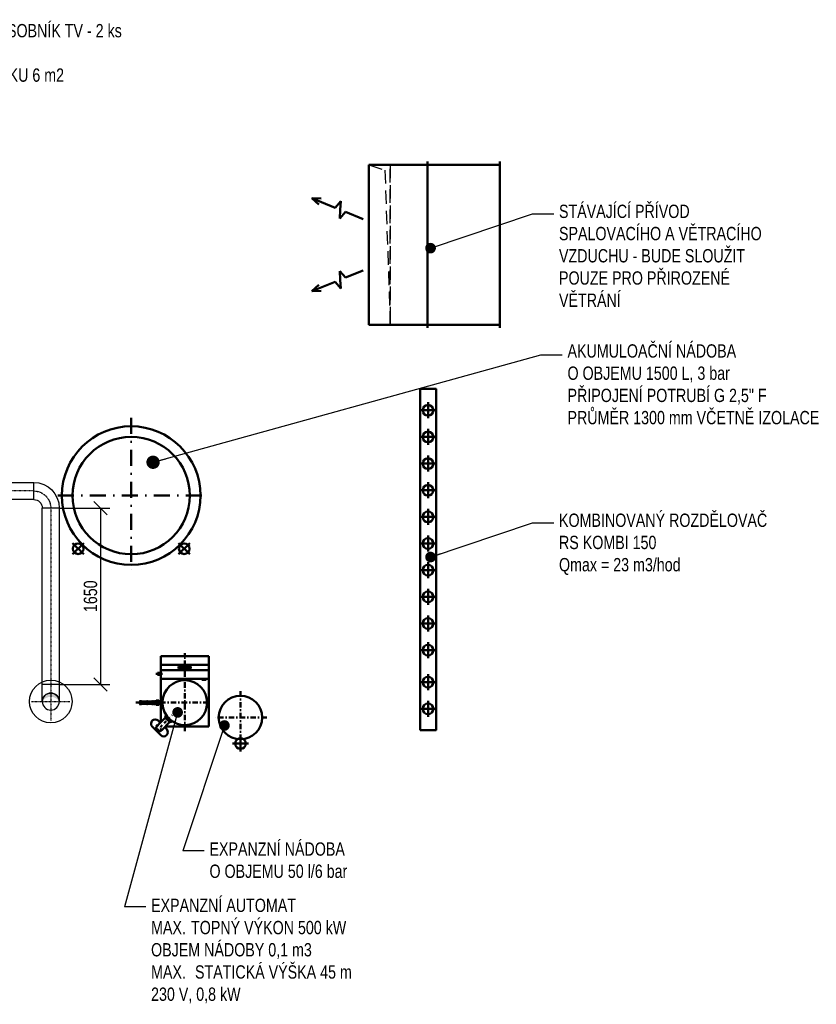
# Model space of a CAD drawing. Header units: millimetres. Extents: x -41881 to 54113, y -9946 to 101810.
# Tile 104 of 105: x -4517 to 2958, y 87414 to 96648. Entities that reach past the tile are written whole.
import ezdxf

# ---------------------------------------------------------------- set-up
doc = ezdxf.new("R2010")
doc.units = ezdxf.units.MM
for name, pattern in [('DASHDOT', [1, 0.5, -0.25, 0, -0.25]), ('DASHED', [19.05, 12.7, -6.35]), ('ČERCHOVANÁX2', [50.8, 25.4, -12.7, 0, -12.7])]:
    doc.linetypes.add(name, pattern=pattern)
for name, color, linetype in [('70', 254, 'Continuous'), ('UT-komin', 2, 'Continuous'), ('UT-koty', 7, 'Continuous')]:
    doc.layers.add(name, color=color, linetype=linetype)
for name, color, linetype, lineweight in [('UT-kotle', 1, 'Continuous', 50), ('UT-sipky', 7, 'Continuous', 50), ('UT-stoupacky', 2, 'Continuous', 50), ('UT-texty_stredni', 7, 'Continuous', 25), ('V-tvarovky_privodni_vzd', 9, 'Continuous', 50)]:
    doc.layers.add(name, color=color, linetype=linetype, lineweight=lineweight)
doc.styles.get("Standard").update_dxf_attribs({"font": 'ic-simplex.shx', "width": 0.8})
doc.dimstyles.new('CADKON', dxfattribs={"dimscale": 50, "dimtxt": 2.5, "dimasz": 2.5, "dimexe": 1.8, "dimexo": 0, "dimgap": 0.6, "dimtad": 1, "dimrnd": 10, "dimtxsty": 'Standard', "dimblk1": 'OBLIQUE', "dimblk2": 'OBLIQUE', "dimsah": 1, "dimcen": 2.5, "dimadec": 1, "dimazin": 2, "dimtfac": 1, "dimtdec": 4, "dimtix": 1, "dimtmove": 2, "dimatfit": 3, "dimldrblk": 'OPEN30', "dimfxl": 5, "dimtfill": 1, "dimtolj": 1, "dimarcsym": 0})

# ---------------------------------------------------------------- blocks, each defined once
blk = doc.blocks.new('*U50', base_point=(0, 750))
at = {"color": 0, "linetype": 'ByBlock', "lineweight": -2, "ltscale": 10}
for p, q in [((0, 1500), (0, 1530)), ((0, 1500), (0, 1500)), ((0, 1500), (550, 1500)), ((0, 1500), (0, 0)), ((550, 1500), (550, 0)), ((0, 0), (0, 0)), ((0, 0), (0, -30)), ((350, 0), (0, 0)), ((550, 0), (350, 0))]:
    blk.add_line(p, q, dxfattribs=at)
at = {"color": 40, "linetype": 'DASHED', "lineweight": 25, "ltscale": 10}
for p, q in [((350, 1500), (350, 0)), ((350, 0), (350, 1500)), ((550, 1500), (400, 1450)), ((400, 1450), (350, 0))]:
    blk.add_line(p, q, dxfattribs=at)
blk = doc.blocks.new('*U51', base_point=(680, 750))
at = {"color": 0, "linetype": 'ByBlock', "lineweight": -2, "ltscale": 10}
for p, q in [((0, 1500), (0, 1530)), ((680, 1500), (0, 1500)), ((0, 1500), (0, 0)), ((680, 1500), (680, 1530)), ((680, 0), (680, 1500)), ((0, 0), (0, -30)), ((0, 0), (680, 0)), ((680, 0), (680, -30))]:
    blk.add_line(p, q, dxfattribs=at)
blk = doc.blocks.new('*U58')
at = {"color": 0, "linetype": 'ByBlock', "lineweight": -2, "ltscale": 10}
for p, q in [((-75, 0), (75, 0)), ((0, 75), (0, -75))]:
    blk.add_line(p, q, dxfattribs=at)
blk.add_circle((0, 0), 50, dxfattribs=at)
blk = doc.blocks.new('*U80')
at = {"color": 0, "linetype": 'ByBlock', "lineweight": -2, "ltscale": 10}
for p, q in [((-75, 0), (75, 0)), ((0, 75), (0, -75))]:
    blk.add_line(p, q, dxfattribs=at)
blk.add_circle((0, 0), 50, dxfattribs=at)
blk = doc.blocks.new('_OBLIQUE')
at = {"color": 0, "linetype": 'ByBlock'}
blk.add_line((-0.5, -0.5), (0.5, 0.5), dxfattribs=at)
blk = doc.blocks.new('*U83', base_point=(620.052934, 76.999998))
at = {"color": 0, "linetype": 'ByBlock', "lineweight": -2, "ltscale": 10}
for p, q in [((278.000029, 76.999998), (304.513255, 153.999998)), ((331.026481, 76.999998), (304.513255, 153.999998)), ((620.052934, 76.999998), (535.879199, 107.513298)), ((100.000029, 76.999998), (278.000029, 76.999998)), ((331.026481, 76.999998), (357.539708, -0.000002)), ((357.539708, -0.000002), (384.052934, 76.999998)), ((384.052934, 76.999998), (620.052934, 76.999998)), ((620.052934, 76.999998), (535.879199, 46.486697))]:
    blk.add_line(p, q, dxfattribs=at)
blk = doc.blocks.new('*U98', base_point=(0, 160))
at = {"color": 0, "linetype": 'ByBlock', "lineweight": -2, "ltscale": 10}
for p, q in [((0, 240), (0, 80)), ((80, 0), (240, 0))]:
    blk.add_line(p, q, dxfattribs=at)
for radius in [240, 80]:
    blk.add_arc((0, 0), radius, 0, 90, dxfattribs=at)
at = {"color": 40, "linetype": 'DASHDOT', "lineweight": 25, "ltscale": 10}
blk.add_arc((0, 0), 160, 0, 90, dxfattribs=at)
blk = doc.blocks.new('*U100', base_point=(0, 80))
at = {"color": 0, "linetype": 'ByBlock', "lineweight": -2, "ltscale": 10}
for p, q in [((0, 160), (1654.69, 160)), ((0, 160), (0, 0)), ((1654.69, 160), (1654.69, 0)), ((1654.69, 0), (0, 0))]:
    blk.add_line(p, q, dxfattribs=at)
at = {"color": 40, "linetype": 'DASHDOT', "lineweight": 25, "ltscale": 10}
blk.add_line((0, 80), (1654.69, 80), dxfattribs=at)
blk = doc.blocks.new('*U101', base_point=(0, 80))
at = {"color": 0, "linetype": 'ByBlock', "lineweight": -2, "ltscale": 10}
for p, q in [((0, 160), (228.65, 160)), ((0, 160), (0, 0)), ((228.65, 160), (228.65, 0)), ((228.65, 0), (0, 0))]:
    blk.add_line(p, q, dxfattribs=at)
at = {"color": 40, "linetype": 'DASHDOT', "lineweight": 25, "ltscale": 10}
blk.add_line((0, 80), (228.65, 80), dxfattribs=at)
blk = doc.blocks.new('*U99', base_point=(0, 80))
at = {"linetype": 'ByBlock', "lineweight": -2, "ltscale": 10}
blk.add_hatch(color=0, dxfattribs=at).paths.add_polyline_path([(160, 160, 0.414214), (80, 80, 0.414214), (160, 0, -0.554248)])
at = {"color": 40, "linetype": 'DASHDOT', "lineweight": 25, "ltscale": 10}
for p, q in [((160, 260), (160, -100)), ((0, 80), (340, 80))]:
    blk.add_line(p, q, dxfattribs=at)
at = {"color": 0, "linetype": 'ByBlock', "lineweight": -2, "ltscale": 10}
for p, q in [((0, 0), (0, 160)), ((160, 160), (0, 160)), ((0, 0), (160, 0))]:
    blk.add_line(p, q, dxfattribs=at)
blk.add_circle((160, 80), 80, dxfattribs=at)
blk.add_arc((160, 80), 80, 90, 270, dxfattribs=at)
blk = doc.blocks.new('*D110')
at = {"layer": 'Defpoints', "color": 0, "transparency": 16777216}
for p in [(-4145.4, 92068), (-4145.4, 90413.3), (-3759.8, 90413.3)]:
    blk.add_point(p, dxfattribs=at)
at = {"layer": 'UT-koty', "color": 0, "lineweight": -2, "ltscale": 10, "transparency": 16777216}
for p, q in [((-4145.4, 92068), (-3669.8, 92068)), ((-3759.8, 92068), (-3759.8, 90413.3)), ((-4145.4, 90413.3), (-3669.8, 90413.3))]:
    blk.add_line(p, q, dxfattribs=at)
at = {"layer": 'UT-koty', "color": 0, "lineweight": -2, "transparency": 16777216, "xscale": 125, "yscale": 125, "zscale": 125}
for p, rotation in [((-3759.8, 92068), 90), ((-3759.8, 90413.3), 270)]:
    blk.add_blockref('_OBLIQUE', p, dxfattribs=dict(at, rotation=rotation))
at = {"layer": 'UT-koty', "color": 0, "ltscale": 10, "transparency": 16777216, "insert": (-3852.3, 91240.7), "char_height": 125, "attachment_point": 5, "rotation": 90, "bg_fill": 3, "box_fill_scale": 1.1, "bg_fill_color": 256, "bg_fill_true_color": 13158600, "bg_fill_transparency": 0}
blk.add_mtext('\\A1;1650', dxfattribs=at)
blk = doc.blocks.new('_Open30')
at = {"color": 0, "lineweight": -2}
for p, q in [((-1, 0.268), (0, 0)), ((0, 0), (-1, -0.268)), ((0, 0), (-1, 0))]:
    blk.add_line(p, q, dxfattribs=at)
blk = doc.blocks.new('*U111')
at = {"color": 0, "linetype": 'ByBlock', "lineweight": -2, "ltscale": 10}
for p, q in [((-75, 0), (75, 0)), ((0, 75), (0, -75))]:
    blk.add_line(p, q, dxfattribs=at)
blk.add_circle((0, 0), 50, dxfattribs=at)

msp = doc.modelspace()

# ---------------------------------------------------------------- linework, layer by layer
at = {"layer": '70', "color": 9}
msp.add_circle((-4225.353, 90253.334), 200, dxfattribs=at)
at = {"layer": 'UT-kotle', "color": 2, "linetype": 'ČERCHOVANÁX2', "ltscale": 2}
for p, q in [((-2968.385, 89976.551), (-2968.385, 90707.164)), ((-2445.344, 90349.956), (-2445.344, 89857.432)), ((-3425.869, 90242.79), (-3174.179, 90242.79)), ((-3383.743, 90266.948), (-3383.743, 90218.632)), ((-2743.385, 90242.79), (-3235.91, 90242.79)), ((-2199.082, 90103.694), (-2691.606, 90103.694))]:
    msp.add_line(p, q, dxfattribs=at)
at = {"layer": 'UT-kotle', "color": 7}
for p, q in [((-2743.385, 90677.79), (-3193.385, 90677.79)), ((-3193.385, 90467.79), (-3193.385, 90677.79)), ((-2743.385, 90597.79), (-3193.385, 90597.79)), ((-2743.385, 90467.79), (-2743.385, 90677.79)), ((-2743.385, 90617.79), (-2743.385, 90591.238)), ((-3239.05, 90512.6), (-3178.385, 90512.6)), ((-3223.899, 90522.6), (-3193.385, 90522.6)), ((-3223.899, 90502.6), (-3223.899, 90522.6)), ((-3223.899, 90502.6), (-3223.899, 90522.6)), ((-3223.899, 90502.6), (-3223.899, 90522.6)), ((-3223.899, 90502.6), (-3223.899, 90522.6)), ((-3223.899, 90520.6), (-3203.385, 90520.6)), ((-3203.385, 90504.6), (-3223.899, 90504.6)), ((-3193.385, 90502.6), (-3223.899, 90502.6)), ((-3203.385, 90520.6), (-3201.389, 90522.6)), ((-3203.385, 90504.6), (-3203.385, 90520.6)), ((-3203.385, 90504.6), (-3201.389, 90502.6)), ((-3193.385, 90547.79), (-2743.385, 90547.79)), ((-3026.793, 90583.346), (-2909.978, 90583.346)), ((-3026.793, 90564.027), (-3026.793, 90583.346)), ((-3026.793, 90564.027), (-3026.793, 90583.346)), ((-3026.793, 90564.027), (-2909.978, 90564.027)), ((-2909.978, 90564.027), (-2909.978, 90583.346)), ((-3193.385, 90060.402), (-3193.385, 90467.79)), ((-3193.385, 90467.79), (-2743.385, 90467.79)), ((-2808.754, 90457.697), (-2808.754, 90467.79)), ((-2767.65, 90457.697), (-2808.754, 90457.697)), ((-2767.65, 90467.79), (-2767.65, 90457.697)), ((-2743.385, 90467.79), (-2743.385, 90017.79)), ((-3383.743, 90253.564), (-3325.736, 90253.564)), ((-3383.743, 90232.064), (-3325.736, 90232.064)), ((-3325.736, 90231.203), (-3325.735, 90254.426)), ((-3325.736, 90232.064), (-3325.736, 90253.564)), ((-3316.295, 90258.297), (-3324.387, 90258.297)), ((-3316.295, 90250.556), (-3324.387, 90250.556)), ((-3316.295, 90235.074), (-3324.387, 90235.074)), ((-3316.295, 90227.333), (-3324.387, 90227.333)), ((-3315.168, 90256.072), (-3313.477, 90254.381)), ((-3315.168, 90229.556), (-3313.477, 90231.248)), ((-3314.947, 90231.203), (-3314.947, 90254.401)), ((-3313.477, 90231.248), (-3313.477, 90254.381)), ((-3280.994, 90254.381), (-3313.477, 90254.381)), ((-3313.477, 90231.248), (-3280.994, 90231.248)), ((-3280.994, 90231.247), (-3313.477, 90231.248)), ((-3283.007, 90254.381), (-3280.994, 90254.381)), ((-3279.303, 90256.072), (-3280.994, 90254.381)), ((-3280.994, 90231.247), (-3280.994, 90254.381)), ((-3279.303, 90229.556), (-3280.994, 90231.247)), ((-3279.524, 90231.203), (-3279.524, 90254.426)), ((-3278.176, 90258.297), (-3270.084, 90258.297)), ((-3278.176, 90250.556), (-3270.084, 90250.556)), ((-3278.176, 90235.073), (-3270.084, 90235.073)), ((-3278.176, 90227.333), (-3270.084, 90227.333)), ((-3268.736, 90231.203), (-3268.736, 90254.426)), ((-3268.736, 90254.381), (-3263.915, 90254.381)), ((-3268.736, 90231.248), (-3263.916, 90231.248)), ((-3263.917, 90231.203), (-3263.917, 90254.426)), ((-3262.787, 90258.297), (-3254.476, 90258.297)), ((-3262.568, 90250.556), (-3254.476, 90250.556)), ((-3262.568, 90235.073), (-3254.476, 90235.073)), ((-3262.568, 90227.333), (-3254.476, 90227.333)), ((-3178.385, 90242.79), (-3253.385, 90242.79)), ((-3253.128, 90231.203), (-3253.128, 90254.426)), ((-3253.128, 90254.381), (-3249.15, 90254.381)), ((-3253.128, 90231.248), (-3249.15, 90231.248)), ((-3249.15, 90231.204), (-3249.15, 90254.427)), ((-3239.71, 90258.297), (-3248.261, 90258.297)), ((-3239.71, 90235.074), (-3247.801, 90235.074)), ((-3239.71, 90227.333), (-3247.801, 90227.333)), ((-3239.71, 90250.556), (-3247.53, 90250.556)), ((-3235.383, 90258.297), (-3239.71, 90258.297)), ((-3235.373, 90227.333), (-3239.71, 90227.333)), ((-3238.361, 90231.204), (-3238.361, 90254.427)), ((-3211.628, 90263.29), (-3235.384, 90263.282)), ((-3235.371, 90222.374), (-3235.384, 90263.282)), ((-3211.615, 90222.382), (-3235.371, 90222.374)), ((-3211.615, 90222.382), (-3211.628, 90263.29)), ((-3207.29, 90258.297), (-3211.627, 90258.297)), ((-3207.29, 90227.333), (-3211.617, 90227.333)), ((-3208.638, 90231.204), (-3208.638, 90254.427)), ((-3207.29, 90258.297), (-3199.198, 90258.297)), ((-3207.29, 90250.556), (-3199.198, 90250.556)), ((-3207.29, 90235.074), (-3199.198, 90235.074)), ((-3207.29, 90227.333), (-3199.198, 90227.333)), ((-3197.849, 90231.204), (-3197.849, 90254.427)), ((-3178.385, 90253.554), (-3197.849, 90253.554)), ((-3178.385, 90232.054), (-3197.849, 90232.054)), ((-3152.331, 90101.502), (-3226.773, 90026.977)), ((-3198.873, 90054.908), (-3217.67, 90073.948)), ((-3109.751, 90058.85), (-3184.36, 89984.537)), ((-3155.76, 90104.937), (-3148.683, 90112.002)), ((-3106.304, 90055.398), (-3155.76, 90104.937)), ((-3152.215, 90115.54), (-3141.6, 90126.138)), ((-3095.694, 90058.924), (-3152.215, 90115.54)), ((-3099.227, 90062.463), (-3106.304, 90055.398)), ((-3095.694, 90058.924), (-3099.227, 90062.463)), ((-3095.694, 90058.924), (-3085.079, 90069.522)), ((-3225.576, 89970.931), (-3273.178, 90019.149)), ((-3193.045, 89937.978), (-3225.576, 89970.931)), ((-3137.536, 89992.778), (-3156.649, 90012.138)), ((-3150.975, 90017.79), (-2743.385, 90017.79))]:
    msp.add_line(p, q, dxfattribs=at)
at = {"layer": 'UT-kotle', "color": 2, "linetype": 'ČERCHOVANÁX2'}
for p, q in [((-3232.96, 89978.41), (-3086.456, 90124.668)), ((-3236.041, 90036.251), (-3175.484, 89975.656))]:
    msp.add_line(p, q, dxfattribs=at)
at = {"layer": 'UT-kotle', "ltscale": 10}
msp.add_lwpolyline([(-760, 89985), (-610, 89985), (-610, 93185), (-760, 93185)], close=True, dxfattribs=at)
at = {"layer": 'UT-kotle', "color": 2, "linetype": 'DASHDOT', "ltscale": 300}
for points in [[(-3470.63, 92914), (-3470.63, 91456)], [(-4159.13, 92185), (-2782.13, 92185)]]:
    msp.add_lwpolyline(points, dxfattribs=at)
at = {"layer": 'UT-kotle', "color": 7}
msp.add_circle((-3383.743, 90242.815), 10.751, dxfattribs=at)
at = {"layer": 'UT-kotle', "ltscale": 10}
msp.add_circle((-2445.344, 90103.694), 204.5, dxfattribs=at)
at = {"layer": 'UT-kotle'}
msp.add_arc((-2968.385, 90242.79), 210, 182.8682575, 177.1241961, dxfattribs=at)
at = {"layer": 'UT-kotle', "color": 7}
for centre, radius, start, end in [((-3302.844, 90242.815), 22.891, 160.2344991, 199.7649676), ((-3319.507, 90231.203), 6.228, 141.5788928, 218.4205739), ((-3319.507, 90254.426), 6.229, 141.5803888, 218.419078), ((-3321.175, 90254.426), 6.228, 321.5794261, 38.421985), ((-3321.175, 90254.426), 6.229, 321.5803888, 0.2363589), ((-3337.838, 90242.815), 22.891, 340.2344991, 19.7649676), ((-3321.175, 90231.203), 6.228, 321.5788928, 38.4205739), ((-3273.296, 90254.426), 6.228, 141.5791595, 218.4208405), ((-3256.633, 90242.815), 22.891, 160.2347657, 199.7652343), ((-3273.296, 90231.203), 6.228, 141.5791595, 218.4208405), ((-3274.964, 90254.426), 6.229, 321.5806554, 38.4193446), ((-3291.627, 90242.815), 22.891, 340.2347657, 19.7652343), ((-3274.964, 90231.248), 6.228, 321.5791595, 38.4208405), ((-3274.964, 90231.203), 6.228, 321.5791595, 0), ((-3257.248, 90254.579), 6.67, 146.1320888, 217.1024976), ((-3241.025, 90242.815), 22.891, 160.2347657, 199.7652343), ((-3257.688, 90231.203), 6.228, 141.5791595, 218.4208405), ((-3259.356, 90254.426), 6.229, 321.5806554, 38.4193446), ((-3276.019, 90242.815), 22.891, 340.2347657, 19.7652343), ((-3259.356, 90231.203), 6.228, 321.5791595, 38.4208405), ((-3259.356, 90231.203), 6.228, 321.5791595, 0), ((-3242.499, 90254.937), 6.67, 149.7447017, 221.0461217), ((-3228.217, 90242.474), 20.936, 157.2909673, 200.6989813), ((-3242.922, 90231.204), 6.228, 141.5789384, 218.4208405), ((-3244.589, 90254.426), 6.228, 321.5791595, 38.4208405), ((-3261.252, 90242.815), 22.891, 340.2347657, 19.7652343), ((-3244.589, 90231.203), 6.228, 321.5791595, 38.4208405), ((-3202.41, 90254.427), 6.228, 141.5791595, 218.4208405), ((-3185.747, 90242.815), 22.891, 160.2347657, 199.7652343), ((-3202.41, 90231.204), 6.228, 141.5791595, 218.4208405), ((-3204.078, 90254.427), 6.229, 321.5806554, 38.4193446), ((-3220.741, 90242.815), 22.891, 340.2347657, 19.7652343), ((-3204.078, 90231.204), 6.228, 321.5791595, 38.4208405), ((-3187.442, 90242.804), 14.056, 310.1121895, 49.8878105), ((-3245.424, 90046.549), 39, 44.6317414, 224.6317414), ((-3205.569, 90005.754), 30, 134.9744594, 245.5799313), ((-3205.569, 90005.754), 30, 245.5799313, 314.9896178), ((-3165.29, 89965.378), 39, 224.6317414, 44.6317414)]:
    msp.add_arc(centre, radius, start, end, dxfattribs=at)
at = {"layer": 'UT-texty_stredni', "ltscale": 10}
for p, q in [((293.783, 94827.116), (493.783, 94827.116)), ((373.698, 93505.721), (573.698, 93505.721)), ((293.783, 91929.974), (493.783, 91929.974))]:
    msp.add_line(p, q, dxfattribs=at)
at = {"layer": 'UT-texty_stredni', "ltscale": 20}
for p, q in [((-2786.352, 88852.698), (-2986.352, 88852.698)), ((-3334.289, 88327.593), (-3534.289, 88327.593))]:
    msp.add_line(p, q, dxfattribs=at)

# ---------------------------------------------------------------- block references
at = {"layer": 'UT-komin', "ltscale": 10}
for name, p, rotation in [('*U101', (-4385.353, 92228.024), 180), ('*U100', (-4225.353, 92068.024), 270)]:
    msp.add_blockref(name, p, dxfattribs=dict(at, rotation=rotation))
at = {"layer": 'UT-komin', "ltscale": 10, "xscale": -1}
for name, p, rotation in [('*U98', (-4225.353, 92068.024), 270), ('*U99', (-4225.353, 90413.334), 89.99999999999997)]:
    msp.add_blockref(name, p, dxfattribs=dict(at, rotation=rotation))
at = {"layer": 'UT-sipky', "ltscale": 10, "rotation": 157.9637730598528}
msp.add_blockref('*U83', (-1776.62, 94973.558), dxfattribs=at)
at = {"layer": 'UT-sipky', "ltscale": 10, "xscale": -1, "rotation": 22.03622694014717}
msp.add_blockref('*U83', (-1776.62, 94101.442), dxfattribs=at)
at = {"layer": 'UT-stoupacky', "ltscale": 10}
for name, p, rotation in [('*U58', (-685, 92985), 179.9999999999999), ('*U58', (-685, 92735), 179.9999999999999), ('*U58', (-685, 92485), 179.9999999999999), ('*U58', (-685, 92235), 179.9999999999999), ('*U58', (-685, 91985), 179.9999999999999), ('*U58', (-685, 91735), 179.9999999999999), ('*U58', (-685, 91485), 179.9999999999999), ('*U58', (-685, 91235), 179.9999999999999), ('*U58', (-685, 90985), 179.9999999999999), ('*U58', (-685, 90735), 179.9999999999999), ('*U58', (-685, 90435), 179.9999999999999), ('*U58', (-685, 90185), 179.9999999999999), ('*U80', (-2445.344, 89859.102), 179.9999999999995)]:
    msp.add_blockref(name, p, dxfattribs=dict(at, rotation=rotation))
at = {"layer": 'UT-stoupacky', "ltscale": 10, "xscale": -1, "rotation": 224.9999999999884}
msp.add_blockref('*U111', (-2972.687, 91687.057), dxfattribs=at)
at = {"layer": 'V-tvarovky_privodni_vzd', "ltscale": 10, "xscale": -1}
msp.add_blockref('*U50', (-690, 94537.5), dxfattribs=at)
at = {"layer": 'V-tvarovky_privodni_vzd', "ltscale": 10}
msp.add_blockref('*U51', (-9.998, 94537.5), dxfattribs=at)

# ---------------------------------------------------------------- texts
at = {"layer": 'UT-texty_stredni', "ltscale": 10, "char_height": 125, "attachment_point": 1}
for s, insert, width in [('AKUMULAČNÍ ZÁSOBNÍK TV - 2 ks\\PO OBJEMU 750 L\\PPLOCHA VÝMĚNÍKU 6 m2', (-5720.901, 96607.846), 2988.89915), ('STÁVAJÍCÍ PŘÍVOD SPALOVACÍHO A VĚTRACÍHO VZDUCHU - BUDE SLOUŽIT POUZE PRO PŘIROZENÉ VĚTRÁNÍ', (543.783, 94913.425), 2173.34807), ('AKUMULOAČNÍ NÁDOBA\\PO OBJEMU 1500 L, 3 bar\\PPŘIPOJENÍ POTRUBÍ G 2,5" F\\PPRŮMĚR 1300 mm VČETNĚ IZOLACE', (623.698, 93603.936), 2924.89288), ('KOMBINOVANÝ ROZDĚLOVAČ\\PRS KOMBI 150\\PQmax = 23 m3/hod', (543.783, 92016.283), 2173.34807)]:
    msp.add_mtext(s, dxfattribs=dict(at, insert=insert, width=width))
at = {"layer": 'UT-texty_stredni', "ltscale": 20, "char_height": 125, "width": 2669.55995, "attachment_point": 1}
for s, insert in [('EXPANZNÍ NÁDOBA\\PO OBJEMU 50 l/6 bar', (-2736.104, 88932.594)), ('EXPANZNÍ AUTOMAT\\P\\pxi-3,l3,t3;MAX.^ITOPNÝ VÝKON 500 kW\\P\\pxi-3,l3,t3;OBJEM NÁDOBY 0,1 m3\\P\\pxi-3,l3,t3;MAX.^I STATICKÁ VÝŠKA 45 m\\P\\pxi0,l0,tz;230 V, 0,8 kW', (-3284.041, 88404.625))]:
    msp.add_mtext(s, dxfattribs=dict(at, insert=insert))

# ---------------------------------------------------------------- leaders
at = {"layer": 'UT-texty_stredni', "ltscale": 10}
for points, override in [([(-661.466, 94505.501), (293.783, 94827.116)], {"dimscale": 1, "dimasz": 100, "dimtih": 0, "dimtoh": 0, "dimrnd": 0, "dimclrd": 0, "dimtix": 0, "dimtofl": 0, "dimldrblk": 'Dot'}), ([(-3265.466, 92497.441), (373.698, 93505.721)], {"dimscale": 1, "dimasz": 125, "dimtih": 0, "dimtoh": 0, "dimrnd": 0, "dimclrd": 0, "dimtix": 0, "dimtofl": 0, "dimldrblk": 'Dot'}), ([(-661.466, 91608.359), (293.783, 91929.974)], {"dimscale": 1, "dimasz": 100, "dimtih": 0, "dimtoh": 0, "dimrnd": 0, "dimclrd": 0, "dimtix": 0, "dimtofl": 0, "dimldrblk": 'Dot'})]:
    msp.add_leader(points, dimstyle='CADKON', override=override, dxfattribs=at)
at = {"layer": 'UT-texty_stredni', "ltscale": 20}
for points in [[(-3035.035, 90151.436), (-3534.289, 88327.593)], [(-2595.851, 90028.733), (-2986.352, 88852.698)]]:
    msp.add_leader(points, dimstyle='CADKON', override={"dimscale": 1, "dimasz": 100, "dimtih": 0, "dimtoh": 0, "dimrnd": 0, "dimclrd": 0, "dimtix": 0, "dimtofl": 0, "dimldrblk": 'Dot'}, dxfattribs=at)

# ---------------------------------------------------------------- next in the draw order: dimensions: what is measured, and where the dimension line sits
at = {"layer": 'UT-koty', "ltscale": 10}
dim = msp.add_linear_dim(base=(-3759.775, 90413.334), p1=(-4145.353, 92068.024), p2=(-4145.353, 90413.334), angle=90, dimstyle='CADKON', dxfattribs=at)
dim.commit()
dim.dimension.update_dxf_attribs({"geometry": '*D110', "text_midpoint": (-3852.275, 91240.679)})

# ---------------------------------------------------------------- next in the draw order: linework, layer by layer
at = {"layer": 'UT-kotle', "ltscale": 10}
msp.add_circle((-3470.63, 92185), 650, dxfattribs=at)
at = {"layer": 'UT-kotle', "color": 5, "ltscale": 10}
msp.add_circle((-3470.63, 92185), 550, dxfattribs=at)

# ---------------------------------------------------------------- next in the draw order: block references
at = {"layer": 'UT-stoupacky', "ltscale": 10, "rotation": 135.0000000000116}
msp.add_blockref('*U111', (-3968.573, 91687.057), dxfattribs=at)

doc.saveas('drawing.dxf')
